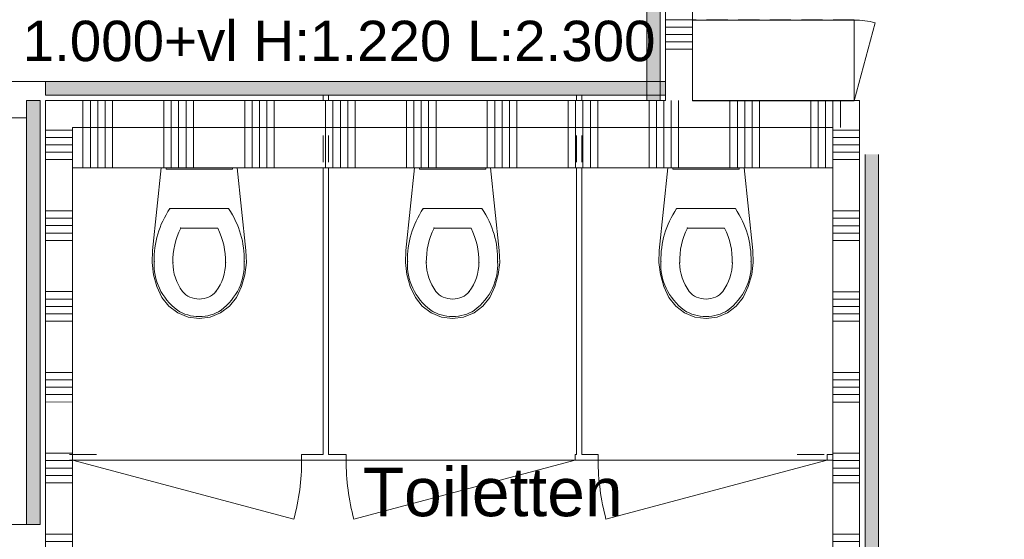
# Model space of a CAD drawing. Header units: millimetres. Extents: x -850 to 154668, y -80411 to 71019.
# Tile 138 of 236: x 16454 to 20107, y 63581 to 65510. Entities that reach past the tile are written whole.
import ezdxf
from ezdxf.enums import TextEntityAlignment as Align

# ---------------------------------------------------------------- set-up
doc = ezdxf.new("R2010")
doc.units = ezdxf.units.MM
doc.header["$MEASUREMENT"] = 0
doc.linetypes.add('B0702', pattern=[117.37, 78.119999, -39.250001])
for name, color, linetype in [('Info Wandafwerking aanduiding', 7, 'Continuous'), ('New_# trashcan Laagscheidingslijnen', 7, 'Continuous'), ('New_22 NC Binnenwanden', 7, 'Continuous'), ('New_22 NC Binnenwanden Doorsnede-arcering', 7, 'Continuous'), ('New_22 NC Binnenwanden Ramen', 7, 'Continuous'), ('New_42 Binnenwandafw', 7, 'Continuous'), ('New_42 Binnenwandafw Doorsnede-arcering', 7, 'Continuous'), ('New_42 Binnenwandafw Ramen', 7, 'Continuous'), ('New_72 Vaste Inrichting', 7, 'Continuous'), ('New_72 Vaste Inrichting Deuren', 7, 'Continuous'), ('New_72 Vaste Inrichting Laagscheidingslijnen', 7, 'Continuous'), ('New_72 VI kastenwanden', 7, 'Continuous'), ('New_74 Sanitair', 7, 'Continuous'), ('New_Z Ruimtefuncties', 7, 'Continuous'), ('New_Z Ruimtefuncties Zone omranding', 7, 'Continuous'), ('New_Z Ruimtefuncties Zone tekst', 7, 'Continuous')]:
    doc.layers.add(name, color=color, linetype=linetype)
doc.styles.add('GENERATED_STYLE_1', font='arial.ttf')
doc.styles.add('GENERATED_STYLE_2', font='arial.ttf')

# ---------------------------------------------------------------- blocks, each defined once
blk = doc.blocks.new('Kast basis 1D 22_7')
at = {"layer": 'New_72 VI kastenwanden', "color": 1, "linetype": 'Continuous', "lineweight": 0}
for p, q in [((0, 600), (300, 600)), ((0, 0), (0, 600)), ((300, 0), (300, 600)), ((0, 0), (300, 0)), ((0, 0), (289.8, -77.6))]:
    blk.add_line(p, q, dxfattribs=at)
blk.add_arc((0, 0), 300, 345, 0, dxfattribs=at)
blk = doc.blocks.new('Wall_350_1', base_point=(18850, 65209.9))
at = {"layer": 'New_42 Binnenwandafw Doorsnede-arcering', "linetype": 'Continuous', "lineweight": 0, "true_color": 0x934451}
blk.add_hatch(color=15, dxfattribs=at).paths.add_polyline_path([(18830, 65209.9), (18830, 67810), (18780, 67810), (18780, 65209.9)])
at = {"layer": 'New_42 Binnenwandafw', "color": 15, "linetype": 'Continuous', "lineweight": 0, "true_color": 0x934451, "flags": 128}
for points in [[(18830, 67810), (18780, 67810)], [(18780, 67810), (18780, 65209.9)], [(18830, 65209.9), (18830, 67810)], [(18780, 65209.9), (18830, 65209.9)]]:
    blk.add_lwpolyline(points, dxfattribs=at)
blk = doc.blocks.new('R rechthoekige opening 22_16')
at = {"layer": 'New_42 Binnenwandafw Ramen', "color": 255, "linetype": 'Continuous', "lineweight": 0}
for p, q in [((-200, -57), (200, -57)), ((-200, -107), (-200, -57)), ((200, -107), (200, -57)), ((-200, -107), (200, -107))]:
    blk.add_line(p, q, dxfattribs=at)
for p in [(-200, -107), (200, -107)]:
    blk.add_point(p, dxfattribs=at)
blk = doc.blocks.new('Wall_389_1', base_point=(19570, 62710))
at = {"layer": 'New_42 Binnenwandafw Doorsnede-arcering', "linetype": 'Continuous', "lineweight": 0, "true_color": 0x934451}
for points in [[(19590, 63435), (19640, 63435), (19640, 65010), (19590, 65010)], [(19590, 62710), (19640, 62710), (19640, 63035), (19590, 63035)]]:
    blk.add_hatch(color=15, dxfattribs=at).paths.add_polyline_path(points)
at = {"layer": 'New_42 Binnenwandafw', "color": 15, "linetype": 'Continuous', "lineweight": 0, "true_color": 0x934451}
for p, q in [((19590, 63435), (19640, 63435)), ((19590, 63035), (19640, 63035))]:
    blk.add_line(p, q, dxfattribs=at)
at = {"layer": 'New_42 Binnenwandafw', "color": 15, "linetype": 'Continuous', "lineweight": 0, "true_color": 0x934451, "flags": 128}
for points in [[(19590, 65010), (19590, 63435)], [(19640, 63435), (19640, 65010)], [(19590, 63035), (19590, 62710)], [(19640, 62710), (19640, 63035)]]:
    blk.add_lwpolyline(points, dxfattribs=at)
at = {"layer": 'New_42 Binnenwandafw', "color": 15, "linetype": 'Continuous', "lineweight": 0, "true_color": 0x934451}
for p in [(19590, 63435), (19590, 63035)]:
    blk.add_point(p, dxfattribs=at)
at = {"layer": 'New_42 Binnenwandafw Ramen', "color": 255, "linetype": 'Continuous', "lineweight": 0, "xscale": -1, "zscale": 1000, "rotation": 269.9999835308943}
blk.add_blockref('R rechthoekige opening 22_16', (19697, 63235), dxfattribs=at)
blk = doc.blocks.new('Wall_391_1', base_point=(18849.9, 65210))
at = {"layer": 'New_42 Binnenwandafw Doorsnede-arcering', "linetype": 'Continuous', "lineweight": 0, "true_color": 0x934451}
blk.add_hatch(color=15, dxfattribs=at).paths.add_polyline_path([(18849.9, 65280), (16550, 65280), (16550, 65230), (18849.9, 65230)])
at = {"layer": 'New_42 Binnenwandafw', "color": 15, "linetype": 'Continuous', "lineweight": 0, "true_color": 0x934451, "flags": 128}
for points in [[(18849.9, 65280), (16550, 65280)], [(16550, 65280), (16550, 65230)], [(18849.9, 65230), (18849.9, 65280)], [(16550, 65230), (18849.9, 65230)]]:
    blk.add_lwpolyline(points, dxfattribs=at)
blk = doc.blocks.new('Wall_392_1', base_point=(16550, 63635))
at = {"layer": 'New_42 Binnenwandafw Doorsnede-arcering', "linetype": 'Continuous', "lineweight": 0, "true_color": 0x934451}
blk.add_hatch(color=15, dxfattribs=at).paths.add_polyline_path([(16530, 63635), (16529.9, 65210), (16479.9, 65210), (16480, 63635)])
at = {"layer": 'New_42 Binnenwandafw', "color": 15, "linetype": 'Continuous', "lineweight": 0, "true_color": 0x934451}
for p, q in [((16480, 63435), (16530, 63435)), ((16480, 63035), (16530, 63035))]:
    blk.add_line(p, q, dxfattribs=at)
at = {"layer": 'New_42 Binnenwandafw', "color": 15, "linetype": 'Continuous', "lineweight": 0, "true_color": 0x934451, "flags": 128}
for points in [[(16529.9, 65210), (16479.9, 65210)], [(16479.9, 65210), (16480, 63635)], [(16530, 63635), (16529.9, 65210)], [(16480, 63635), (16530, 63635)]]:
    blk.add_lwpolyline(points, dxfattribs=at)
at = {"layer": 'New_42 Binnenwandafw', "color": 15, "linetype": 'Continuous', "lineweight": 0, "true_color": 0x934451}
for p in [(16480, 63435), (16480, 63035)]:
    blk.add_point(p, dxfattribs=at)
at = {"layer": 'New_42 Binnenwandafw Ramen', "color": 255, "linetype": 'Continuous', "lineweight": 0, "xscale": -1, "zscale": 1000, "rotation": 270.0036207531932}
blk.add_blockref('R rechthoekige opening 22_16', (16587, 63235), dxfattribs=at)
blk = doc.blocks.new('Toilet 22_2')
at = {"layer": 'New_74 Sanitair', "color": 1, "linetype": 'Continuous', "lineweight": 0}
for p, q in [((-141, 0), (-173.3, -306.6)), ((141, 0), (-141, 0)), ((123, 0), (-123, 0)), ((-123, 0), (-123, -5)), ((123, -5), (123, 0)), ((173.3, -306.6), (141, 0)), ((-123, -5), (123, -5)), ((0, -151.4), (-108.9, -151.4)), ((108.9, -151.4), (0, -151.4)), ((0, -223.6), (-68.8, -223.6)), ((68.8, -223.6), (0, -223.6)), ((-173.3, -306.6), (-174.9, -351.8)), ((174.9, -351.8), (173.3, -306.6)), ((-174.9, -351.8), (-169.4, -396.7)), ((169.4, -396.7), (174.9, -351.8)), ((-169.4, -396.7), (-157, -440.3)), ((157, -440.3), (169.4, -396.7)), ((-157, -440.3), (-138, -481.3)), ((62.1, -459.7), (62.1, -459.7)), ((138, -481.3), (157, -440.3)), ((-138, -481.3), (-112.4, -513.9)), ((0, -487.5), (0, -487.5)), ((112.4, -513.9), (138, -481.3)), ((-112.4, -513.9), (-79.4, -538.8)), ((-79.4, -538.8), (-41, -554.6)), ((41, -554.6), (79.4, -538.8)), ((79.4, -538.8), (112.4, -513.9)), ((81.1, -529), (81.1, -529)), ((-41, -554.6), (0, -560)), ((0, -552.4), (0, -552.4)), ((0, -560), (41, -554.6))]:
    blk.add_line(p, q, dxfattribs=at)
for centre, major_axis, start_param, end_param in [((258.1, -339.4), (425.3, 0), 2.612188, 3.165208), ((-258.1, -339.4), (425.3, 0), 6.259569, 6.81259), ((264.5, -347.9), (362.2, 0), 2.738768, 3.154495), ((-264.5, -347.9), (362.2, 0), 6.270283, 6.68601), ((89.5, -360.8), (256.9, 0), 3.085861, 3.98645), ((134.9, -351.4), (232.6, 0), 3.144841, 3.702507), ((-134.9, -351.4), (232.6, 0), 5.722271, 6.279937), ((-89.5, -360.8), (256.9, 0), 5.438328, 6.338917), ((0.8, -419), (78.2, 0), 3.778693, 4.701998), ((-0.8, -419), (78.2, 0), 4.72278, 5.646085), ((0.8, -431.2), (138.5, 0), 4.079884, 4.706528), ((-0.8, -431.2), (138.5, 0), 4.71825, 5.344894)]:
    blk.add_ellipse(centre, major_axis=major_axis, ratio=0.875546, start_param=start_param, end_param=end_param, dxfattribs=at)
for p in [(108.9, -151.4), (68.8, -223.6), (-167, -348.2), (-97.7, -352), (97.7, -352), (167, -348.2), (-62.1, -459.7), (-81.1, -529)]:
    blk.add_point(p, dxfattribs=at)
blk = doc.blocks.new('Kast wand 1D 22_11')
at = {"layer": 'New_72 VI kastenwanden', "color": 1, "linetype": 'B0702', "lineweight": 0}
for p, q in [((300, 600), (0, 600)), ((0, 600), (0, 0)), ((300, 0), (300, 600)), ((0, 0), (300, 0))]:
    blk.add_line(p, q, dxfattribs=at)
blk = doc.blocks.new('*X2366')
at = {"layer": 'New_22 NC Binnenwanden Doorsnede-arcering', "color": 254, "linetype": 'Continuous', "lineweight": 0, "true_color": 0xe9ebeb}
for p, q in [((16688.8, 64960), (16688.8, 65110)), ((16716.3, 64960), (16716.3, 65110)), ((16743.7, 64960), (16743.7, 65110)), ((16771.2, 64960), (16771.1, 65110)), ((16798.6, 64960), (16798.6, 65110)), ((16988.8, 64960), (16988.8, 65110)), ((17016.3, 64960), (17016.3, 65110)), ((17043.7, 64960), (17043.7, 65110)), ((17071.2, 64960), (17071.1, 65110)), ((17098.6, 64960), (17098.6, 65110)), ((17288.8, 64960), (17288.8, 65110)), ((17316.3, 64960), (17316.3, 65110)), ((17343.7, 64960), (17343.7, 65110)), ((17371.2, 64960), (17371.1, 65110)), ((17398.6, 64960), (17398.6, 65110)), ((17588.8, 64960), (17588.8, 65110)), ((17616.3, 64960), (17616.3, 65110)), ((17643.7, 64960), (17643.7, 65110)), ((17671.2, 64960), (17671.1, 65110)), ((17698.6, 64960), (17698.6, 65110)), ((17888.8, 64960), (17888.8, 65110)), ((17916.3, 64960), (17916.3, 65110)), ((17943.7, 64960), (17943.7, 65110)), ((17971.2, 64960), (17971.1, 65110)), ((17998.6, 64960), (17998.6, 65110)), ((18188.8, 64960), (18188.8, 65110)), ((18216.3, 64960), (18216.3, 65110)), ((18243.7, 64960), (18243.7, 65110)), ((18271.2, 64960), (18271.1, 65110)), ((18298.6, 64960), (18298.6, 65110)), ((18488.8, 64960), (18488.8, 65110)), ((18516.3, 64960), (18516.3, 65110)), ((18543.7, 64960), (18543.7, 65110)), ((18571.2, 64960), (18571.1, 65110)), ((18598.6, 64960), (18598.6, 65110)), ((18788.8, 64960), (18788.8, 65110)), ((18816.3, 64960), (18816.3, 65110)), ((18843.7, 64960), (18843.7, 65110)), ((18871.2, 64960), (18871.1, 65110)), ((18898.6, 64960), (18898.6, 65110)), ((19088.8, 64960), (19088.8, 65110)), ((19116.3, 64960), (19116.3, 65110)), ((19143.7, 64960), (19143.7, 65110)), ((19171.2, 64960), (19171.1, 65110)), ((19198.6, 64960), (19198.6, 65110)), ((19388.8, 64960), (19388.8, 65110)), ((19416.3, 64960), (19416.3, 65110)), ((19443.7, 64960), (19443.7, 65110))]:
    blk.add_line(p, q, dxfattribs=at)
blk = doc.blocks.new('Wall_463_1', base_point=(19470, 64960))
at = {"layer": 'New_22 NC Binnenwanden', "color": 8, "linetype": 'Continuous', "lineweight": 0, "true_color": 0x778488, "flags": 128}
for points in [[(19470, 65110), (16650, 65110)], [(16650, 65110), (16650, 64960)], [(19470, 64960), (19470, 65110)], [(16650, 64960), (19470, 64960)]]:
    blk.add_lwpolyline(points, dxfattribs=at)
at = {"layer": 'New_22 NC Binnenwanden', "color": 8, "lineweight": 0, "true_color": 0x778488}
blk.add_blockref('*X2366', (0, 0), dxfattribs=at)
blk = doc.blocks.new('D1 22_13')
at = {"layer": 'New_72 Vaste Inrichting Deuren', "color": 1, "linetype": 'Continuous', "lineweight": 0}
for q in [(-396, 220), (-425, 0)]:
    blk.add_line((425, 0), q, dxfattribs=at)
at = {"layer": 'New_72 Vaste Inrichting Deuren', "color": 9, "linetype": 'Continuous', "lineweight": 0}
for p, q in [((-425, 0), (-425, -20)), ((-425, 0), (-425, -20)), ((425, 0), (425, -20)), ((425, 0), (425, -20))]:
    blk.add_line(p, q, dxfattribs=at)
at = {"layer": 'New_72 Vaste Inrichting Deuren', "color": 1, "linetype": 'Continuous', "lineweight": 0}
blk.add_arc((425, 0), 850, 165, 180, dxfattribs=at)
blk = doc.blocks.new('Wall_466_1', base_point=(16650.1, 63884.9))
at = {"layer": 'New_# trashcan Laagscheidingslijnen', "color": 9, "linetype": 'Continuous', "lineweight": 0}
for p, q in [((16739.4, 63894.9), (16639.4, 63894.9)), ((19438.5, 63895), (19338.5, 63895)), ((16639.4, 63874.9), (16739.4, 63874.9)), ((19338.5, 63875), (19438.5, 63875))]:
    blk.add_line(p, q, dxfattribs=at)
at = {"layer": 'New_72 Vaste Inrichting', "color": 9, "linetype": 'Continuous', "lineweight": 0}
for p, q in [((16650, 63874.9), (16650, 63894.9)), ((17500, 63875), (17500, 63895)), ((17665, 63875), (17665, 63895)), ((18515, 63875), (18515, 63895)), ((18600, 63875), (18600, 63895)), ((19450, 63875), (19450, 63895))]:
    blk.add_line(p, q, dxfattribs=at)
at = {"layer": 'New_72 Vaste Inrichting', "color": 9, "linetype": 'Continuous', "lineweight": 0, "flags": 128}
for points in [[(17580, 63895), (17500, 63895)], [(17665, 63895), (17600, 63895)], [(18520, 63895), (18515, 63895)], [(18600, 63895), (18540, 63895)], [(19470, 63895), (19450, 63895)], [(19470, 63875), (19470, 63895)], [(17500, 63875), (17665, 63875)], [(18515, 63875), (18600, 63875)], [(19450, 63875), (19470, 63875)]]:
    blk.add_lwpolyline(points, dxfattribs=at)
at = {"layer": 'New_72 Vaste Inrichting Deuren', "color": 1, "linetype": 'Continuous', "lineweight": 0, "zscale": 1000, "rotation": 180.0012488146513}
blk.add_blockref('D1 22_13', (17075, 63874.9), dxfattribs=at)
at = {"layer": 'New_72 Vaste Inrichting Deuren', "color": 1, "linetype": 'Continuous', "lineweight": 0, "xscale": -1, "zscale": 1000, "rotation": 180.0012488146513}
for p in [(18090, 63875), (19025, 63875)]:
    blk.add_blockref('D1 22_13', p, dxfattribs=at)
blk = doc.blocks.new('Wall_467_1', base_point=(17590, 63885))
at = {"layer": 'New_# trashcan Laagscheidingslijnen', "color": 9, "linetype": 'Continuous', "lineweight": 0}
for p, q in [((17580, 65080.4), (17580, 64980.4)), ((17600, 64980.4), (17600, 65080.4))]:
    blk.add_line(p, q, dxfattribs=at)
at = {"layer": 'New_72 Vaste Inrichting', "color": 9, "linetype": 'Continuous', "lineweight": 0, "flags": 128}
for points in [[(17600, 65230), (17580, 65230)], [(17580, 65230), (17580, 65210)], [(17600, 65210), (17600, 65230)], [(17580, 64960), (17580, 63895)], [(17600, 63895), (17600, 64960)]]:
    blk.add_lwpolyline(points, dxfattribs=at)
at = {"layer": 'New_72 Vaste Inrichting Laagscheidingslijnen', "color": 8, "linetype": 'Continuous', "lineweight": 0, "true_color": 0x778488}
for p, q in [((17600, 65210), (17580, 65210)), ((17580, 65110), (17600, 65110))]:
    blk.add_line(p, q, dxfattribs=at)
at = {"layer": 'New_72 Vaste Inrichting Laagscheidingslijnen', "color": 9, "linetype": 'Continuous', "lineweight": 0}
for p, q in [((17580, 65110), (17600, 65110)), ((17600, 64960), (17580, 64960))]:
    blk.add_line(p, q, dxfattribs=at)
blk = doc.blocks.new('Wall_468_1', base_point=(18530, 63885))
at = {"layer": 'New_# trashcan Laagscheidingslijnen', "color": 9, "linetype": 'Continuous', "lineweight": 0}
for p, q in [((18520, 65080.4), (18520, 64980.4)), ((18540, 64980.4), (18540, 65080.4))]:
    blk.add_line(p, q, dxfattribs=at)
at = {"layer": 'New_72 Vaste Inrichting', "color": 9, "linetype": 'Continuous', "lineweight": 0, "flags": 128}
for points in [[(18540, 65230), (18520, 65230)], [(18520, 65230), (18520, 65210)], [(18540, 65210), (18540, 65230)], [(18520, 64960), (18520, 63895)], [(18540, 63895), (18540, 64960)]]:
    blk.add_lwpolyline(points, dxfattribs=at)
at = {"layer": 'New_72 Vaste Inrichting Laagscheidingslijnen', "color": 8, "linetype": 'Continuous', "lineweight": 0, "true_color": 0x778488}
for p, q in [((18540, 65210), (18520, 65210)), ((18520, 65110), (18540, 65110))]:
    blk.add_line(p, q, dxfattribs=at)
at = {"layer": 'New_72 Vaste Inrichting Laagscheidingslijnen', "color": 9, "linetype": 'Continuous', "lineweight": 0}
for p, q in [((18520, 65110), (18540, 65110)), ((18540, 64960), (18520, 64960))]:
    blk.add_line(p, q, dxfattribs=at)
blk = doc.blocks.new('*X2538')
at = {"layer": 'New_22 NC Binnenwanden Doorsnede-arcering', "color": 254, "linetype": 'Continuous', "lineweight": 0, "true_color": 0xe9ebeb}
for p, q in [((16650, 65100.2), (16550, 65100.2)), ((16650, 65072.8), (16550, 65072.8)), ((16650, 65045.3), (16550, 65045.3)), ((16650, 65017.9), (16550, 65017.9)), ((16650, 64990.5), (16550, 64990.4)), ((16650, 64800.2), (16550, 64800.2)), ((16650, 64772.8), (16550, 64772.8)), ((16650, 64745.3), (16550, 64745.3)), ((16650, 64717.9), (16550, 64717.9)), ((16650, 64690.5), (16550, 64690.4)), ((16650, 64500.2), (16550, 64500.2)), ((16650, 64472.8), (16550, 64472.8)), ((16650, 64445.3), (16550, 64445.3)), ((16650, 64417.9), (16550, 64417.9)), ((16650, 64390.5), (16550, 64390.4)), ((16650, 64200.2), (16550, 64200.2)), ((16650, 64172.8), (16550, 64172.8)), ((16650, 64145.3), (16550, 64145.3)), ((16650, 64117.9), (16550, 64117.9)), ((16650, 64090.5), (16550, 64090.4)), ((16650, 63900.2), (16550, 63900.2)), ((16650, 63872.8), (16550, 63872.8)), ((16650, 63845.3), (16550, 63845.3)), ((16650, 63817.9), (16550, 63817.9)), ((16650, 63790.5), (16550, 63790.4)), ((16650, 63600.2), (16550, 63600.2)), ((16650, 63572.8), (16550, 63572.8)), ((16650, 63545.3), (16550, 63545.3)), ((16650, 63517.9), (16550, 63517.9)), ((16650, 63490.5), (16550, 63490.4))]:
    blk.add_line(p, q, dxfattribs=at)
blk = doc.blocks.new('*X2539')
at = {"layer": 'New_22 NC Binnenwanden Doorsnede-arcering', "color": 254, "linetype": 'Continuous', "lineweight": 0, "true_color": 0xe9ebeb}
for p, q in [((16650, 63000.2), (16550, 63000.2)), ((16650, 62972.8), (16550, 62972.8)), ((16650, 62945.3), (16550, 62945.3)), ((16650, 62917.9), (16550, 62917.9)), ((16650, 62890.5), (16550, 62890.4)), ((16650, 62700.2), (16550, 62700.2)), ((16650, 62672.8), (16550, 62672.8)), ((16650, 62645.3), (16550, 62645.3)), ((16650, 62617.9), (16550, 62617.9))]:
    blk.add_line(p, q, dxfattribs=at)
blk = doc.blocks.new('R1 22_12')
at = {"layer": 'New_22 NC Binnenwanden Ramen', "color": 1, "linetype": 'Continuous', "lineweight": 0}
for p, q in [((-200, 0), (-133, 0)), ((-133, 0), (-133, -114)), ((-133, 0), (133, 0)), ((133, -114), (133, 0)), ((133, 0), (200, 0)), ((-133, -114), (-200, -114)), ((133, -114), (-133, -114)), ((200, -114), (133, -114))]:
    blk.add_line(p, q, dxfattribs=at)
at = {"layer": 'New_22 NC Binnenwanden Ramen', "color": 9, "linetype": 'Continuous', "lineweight": 0}
for p, q in [((-200, -7), (200, -7)), ((-200, -107), (200, -107))]:
    blk.add_line(p, q, dxfattribs=at)
at = {"layer": 'New_22 NC Binnenwanden Ramen', "color": 7, "linetype": 'Continuous', "lineweight": 0}
for p, q in [((-200, -7), (-200, -107)), ((-200, -7), (-200, -107)), ((200, -7), (200, -107)), ((200, -7), (200, -107))]:
    blk.add_line(p, q, dxfattribs=at)
blk = doc.blocks.new('Wall_505_1', base_point=(16650, 62610))
at = {"layer": 'New_22 NC Binnenwanden', "color": 8, "linetype": 'Continuous', "lineweight": 0, "true_color": 0x778488}
for p, q in [((16550, 63435), (16650, 63435)), ((16550, 63035), (16650, 63035))]:
    blk.add_line(p, q, dxfattribs=at)
at = {"layer": 'New_22 NC Binnenwanden', "color": 8, "linetype": 'Continuous', "lineweight": 0, "true_color": 0x778488, "flags": 128}
for points in [[(16550, 65210), (16550, 63435)], [(16550, 65210), (16650, 65210)], [(16650, 63435), (16650, 65110)], [(16550, 63035), (16550, 62610)], [(16650, 62610), (16650, 63035)], [(16550, 62610), (16650, 62610)]]:
    blk.add_lwpolyline(points, dxfattribs=at)
at = {"layer": 'New_22 NC Binnenwanden', "color": 8, "lineweight": 0, "true_color": 0x778488}
for name in ['*X2538', '*X2539']:
    blk.add_blockref(name, (0, 0), dxfattribs=at)
at = {"layer": 'New_22 NC Binnenwanden Ramen', "color": 1, "linetype": 'Continuous', "lineweight": 0, "xscale": -1, "zscale": 1000, "rotation": 90.00063865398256}
blk.add_blockref('R1 22_12', (16543, 63235), dxfattribs=at)
blk = doc.blocks.new('*X2543')
at = {"layer": 'New_22 NC Binnenwanden Doorsnede-arcering', "color": 254, "linetype": 'Continuous', "lineweight": 0, "true_color": 0xe9ebeb}
for p, q in [((19471.1, 65111.2), (19471.1, 65210)), ((19498.6, 65138.6), (19498.6, 65210))]:
    blk.add_line(p, q, dxfattribs=at)
blk = doc.blocks.new('*X2544')
at = {"layer": 'New_22 NC Binnenwanden Doorsnede-arcering', "color": 254, "linetype": 'Continuous', "lineweight": 0, "true_color": 0xe9ebeb}
for p, q in [((18543.7, 65110), (18543.7, 65210)), ((18571.1, 65110), (18571.1, 65210)), ((18598.6, 65110), (18598.6, 65210)), ((18788.8, 65110), (18788.8, 65210)), ((18816.3, 65110), (18816.3, 65210)), ((18843.7, 65110), (18843.7, 65210)), ((18871.1, 65110), (18871.1, 65210)), ((18898.6, 65110), (18898.6, 65210)), ((19088.8, 65110), (19088.8, 65210)), ((19116.3, 65110), (19116.3, 65210)), ((19143.7, 65110), (19143.7, 65210)), ((19171.1, 65110), (19171.1, 65210)), ((19198.6, 65110), (19198.6, 65210)), ((19388.8, 65110), (19388.8, 65210)), ((19416.3, 65110), (19416.3, 65210)), ((19443.7, 65110), (19443.7, 65210))]:
    blk.add_line(p, q, dxfattribs=at)
blk = doc.blocks.new('*X2545')
at = {"layer": 'New_22 NC Binnenwanden Doorsnede-arcering', "color": 254, "linetype": 'Continuous', "lineweight": 0, "true_color": 0xe9ebeb}
for p, q in [((17616.3, 65110), (17616.3, 65210)), ((17643.7, 65110), (17643.7, 65210)), ((17671.1, 65110), (17671.1, 65210)), ((17698.6, 65110), (17698.6, 65210)), ((17888.8, 65110), (17888.8, 65210)), ((17916.3, 65110), (17916.3, 65210)), ((17943.7, 65110), (17943.7, 65210)), ((17971.1, 65110), (17971.1, 65210)), ((17998.6, 65110), (17998.6, 65210)), ((18188.8, 65110), (18188.8, 65210)), ((18216.3, 65110), (18216.3, 65210)), ((18243.7, 65110), (18243.7, 65210)), ((18271.1, 65110), (18271.1, 65210)), ((18298.6, 65110), (18298.6, 65210)), ((18488.8, 65110), (18488.8, 65210)), ((18516.3, 65110), (18516.3, 65210))]:
    blk.add_line(p, q, dxfattribs=at)
blk = doc.blocks.new('*X2546')
at = {"layer": 'New_22 NC Binnenwanden Doorsnede-arcering', "color": 254, "linetype": 'Continuous', "lineweight": 0, "true_color": 0xe9ebeb}
for p, q in [((16688.8, 65110), (16688.8, 65210)), ((16716.3, 65110), (16716.3, 65210)), ((16743.7, 65110), (16743.7, 65210)), ((16771.1, 65110), (16771.1, 65210)), ((16798.6, 65110), (16798.6, 65210)), ((16988.8, 65110), (16988.8, 65210)), ((17016.3, 65110), (17016.3, 65210)), ((17043.7, 65110), (17043.7, 65210)), ((17071.1, 65110), (17071.1, 65210)), ((17098.6, 65110), (17098.6, 65210)), ((17288.8, 65110), (17288.8, 65210)), ((17316.3, 65110), (17316.3, 65210)), ((17343.7, 65110), (17343.7, 65210)), ((17371.1, 65110), (17371.1, 65210)), ((17398.6, 65110), (17398.6, 65210))]:
    blk.add_line(p, q, dxfattribs=at)
blk = doc.blocks.new('*X2547')
at = {"layer": 'New_22 NC Binnenwanden Doorsnede-arcering', "color": 254, "linetype": 'Continuous', "lineweight": 0, "true_color": 0xe9ebeb}
for p, q in [((19498.6, 65110), (19498.6, 65138.6)), ((19471.1, 65110), (19471.1, 65111.2))]:
    blk.add_line(p, q, dxfattribs=at)
blk = doc.blocks.new('*X2548')
at = {"layer": 'New_22 NC Binnenwanden Doorsnede-arcering', "color": 254, "linetype": 'Continuous', "lineweight": 0, "true_color": 0xe9ebeb}
blk.add_line((17588.8, 65110), (17588.8, 65210), dxfattribs=at)
blk = doc.blocks.new('Wall_506_1', base_point=(16650, 65110))
at = {"layer": 'New_22 NC Binnenwanden', "color": 8, "linetype": 'Continuous', "lineweight": 0, "true_color": 0x778488, "flags": 128}
for points in [[(17580, 65210), (16650, 65210)], [(18520, 65210), (17600, 65210)], [(18850, 65210), (18540, 65210)], [(19570, 65210), (18950, 65210)], [(19570, 65210), (19570, 65110)], [(16650, 65110), (17580, 65110)], [(17600, 65110), (18520, 65110)], [(18540, 65110), (19470, 65110)]]:
    blk.add_lwpolyline(points, dxfattribs=at)
at = {"layer": 'New_72 Vaste Inrichting Laagscheidingslijnen', "color": 8, "linetype": 'Continuous', "lineweight": 0, "true_color": 0x778488}
for p, q in [((17600, 65210), (17580, 65210)), ((18540, 65210), (18520, 65210)), ((17580, 65110), (17600, 65110)), ((18520, 65110), (18540, 65110))]:
    blk.add_line(p, q, dxfattribs=at)
at = {"layer": 'New_22 NC Binnenwanden', "color": 8, "lineweight": 0, "true_color": 0x778488}
for name in ['*X2546', '*X2548', '*X2545', '*X2544', '*X2543', '*X2547']:
    blk.add_blockref(name, (0, 0), dxfattribs=at)
blk = doc.blocks.new('*X2936')
at = {"layer": 'New_22 NC Binnenwanden Doorsnede-arcering', "color": 254, "linetype": 'Continuous', "lineweight": 0, "true_color": 0xe9ebeb}
for p, q in [((19570, 65100), (19470, 65100)), ((19570, 65072.6), (19470, 65072.6)), ((19570, 65045.1), (19470, 65045.1)), ((19570, 65017.7), (19470, 65017.7)), ((19570, 64990.3), (19470, 64990.3)), ((19570, 64800), (19470, 64800)), ((19570, 64772.6), (19470, 64772.6)), ((19570, 64745.1), (19470, 64745.1)), ((19570, 64717.7), (19470, 64717.7)), ((19570, 64690.3), (19470, 64690.3)), ((19570, 64500), (19470, 64500)), ((19570, 64472.6), (19470, 64472.6)), ((19570, 64445.1), (19470, 64445.1)), ((19570, 64417.7), (19470, 64417.7)), ((19570, 64390.3), (19470, 64390.3)), ((19570, 64200), (19470, 64200)), ((19570, 64172.6), (19470, 64172.6)), ((19570, 64145.1), (19470, 64145.1)), ((19570, 64117.7), (19470, 64117.7)), ((19570, 64090.3), (19470, 64090.3)), ((19570, 63900), (19470, 63900)), ((19570, 63872.6), (19470, 63872.6)), ((19570, 63845.1), (19470, 63845.1)), ((19570, 63817.7), (19470, 63817.7)), ((19570, 63790.3), (19470, 63790.3)), ((19570, 63600), (19470, 63600)), ((19570, 63572.6), (19470, 63572.6)), ((19570, 63545.1), (19470, 63545.1)), ((19570, 63517.7), (19470, 63517.7)), ((19570, 63490.3), (19470, 63490.3))]:
    blk.add_line(p, q, dxfattribs=at)
blk = doc.blocks.new('*X2937')
at = {"layer": 'New_22 NC Binnenwanden Doorsnede-arcering', "color": 254, "linetype": 'Continuous', "lineweight": 0, "true_color": 0xe9ebeb}
for p, q in [((19570, 63000), (19470, 63000)), ((19570, 62972.6), (19470, 62972.6)), ((19570, 62945.1), (19470, 62945.1)), ((19570, 62917.7), (19470, 62917.7)), ((19570, 62890.3), (19470, 62890.3)), ((19570, 62700), (19470, 62700)), ((19570, 62672.6), (19470, 62672.6)), ((19570, 62645.1), (19470, 62645.1)), ((19570, 62617.7), (19470, 62617.7))]:
    blk.add_line(p, q, dxfattribs=at)
blk = doc.blocks.new('*X2938')
at = {"layer": 'New_22 NC Binnenwanden Doorsnede-arcering', "color": 254, "linetype": 'Continuous', "lineweight": 0, "true_color": 0xe9ebeb}
blk.add_line((19570, 62590.3), (19489.7, 62590.3), dxfattribs=at)
blk = doc.blocks.new('*X2940')
at = {"layer": 'New_22 NC Binnenwanden Doorsnede-arcering', "color": 254, "linetype": 'Continuous', "lineweight": 0, "true_color": 0xe9ebeb}
blk.add_line((19489.7, 62590.3), (19470, 62590.3), dxfattribs=at)
blk = doc.blocks.new('Wall_611_1', base_point=(19570, 65110))
at = {"layer": 'New_22 NC Binnenwanden', "color": 8, "linetype": 'Continuous', "lineweight": 0, "true_color": 0x778488}
for p, q in [((19570, 63435), (19470, 63435)), ((19570, 63035), (19470, 63035))]:
    blk.add_line(p, q, dxfattribs=at)
at = {"layer": 'New_22 NC Binnenwanden', "color": 8, "linetype": 'Continuous', "lineweight": 0, "true_color": 0x778488, "flags": 128}
for points in [[(19470, 65110), (19470, 63435)], [(19570, 63435), (19570, 65110)], [(19470, 63035), (19470, 62610)], [(19570, 62510), (19570, 63035)], [(19570, 62510), (19470, 62510)]]:
    blk.add_lwpolyline(points, dxfattribs=at)
at = {"layer": 'New_22 NC Binnenwanden', "color": 8, "lineweight": 0, "true_color": 0x778488}
for name in ['*X2936', '*X2937', '*X2940', '*X2938']:
    blk.add_blockref(name, (0, 0), dxfattribs=at)
at = {"layer": 'New_22 NC Binnenwanden Ramen', "color": 1, "linetype": 'Continuous', "lineweight": 0, "xscale": -0.9999999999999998, "zscale": 1000, "rotation": 270.0000412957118}
blk.add_blockref('R1 22_12', (19577, 63235), dxfattribs=at)
blk = doc.blocks.new('*X2948')
at = {"layer": 'New_22 NC Binnenwanden Doorsnede-arcering', "color": 254, "linetype": 'Continuous', "lineweight": 0, "true_color": 0xe9ebeb}
for p, q in [((18850, 67909.9), (18901.1, 67909.9)), ((18901.1, 67909.9), (18950, 67909.9)), ((18850, 67882.5), (18901.1, 67882.5)), ((18901.1, 67882.5), (18950, 67882.5)), ((18850, 67855.1), (18901.1, 67855.1)), ((18850, 67827.6), (18901.1, 67827.6)), ((18901.1, 67855.1), (18950, 67855.1)), ((18901.1, 67827.6), (18950, 67827.6)), ((18850, 67800.2), (18901.1, 67800.2)), ((18901.1, 67800.2), (18950, 67800.2)), ((18850, 67609.9), (18901.1, 67609.9)), ((18901.1, 67609.9), (18950, 67609.9)), ((18850, 67582.5), (18901.1, 67582.5)), ((18901.1, 67582.5), (18950, 67582.5)), ((18850, 67555.1), (18901.1, 67555.1)), ((18901.1, 67555.1), (18950, 67555.1)), ((18850, 67527.6), (18901.1, 67527.6)), ((18850, 67500.2), (18901.1, 67500.2)), ((18901.1, 67527.6), (18950, 67527.6)), ((18901.1, 67500.2), (18950, 67500.2)), ((18850, 67309.9), (18901.1, 67309.9)), ((18850, 67282.5), (18901.1, 67282.5)), ((18901.1, 67309.9), (18950, 67309.9)), ((18901.1, 67282.5), (18950, 67282.5)), ((18850, 67255.1), (18901.1, 67255.1)), ((18901.1, 67255.1), (18950, 67255.1)), ((18850, 67227.6), (18901.1, 67227.6)), ((18901.1, 67227.6), (18950, 67227.6)), ((18850, 67200.2), (18901.1, 67200.2)), ((18901.1, 67200.2), (18950, 67200.2)), ((18850, 67009.9), (18901.1, 67009.9)), ((18901.1, 67009.9), (18950, 67009.9)), ((18850, 66982.5), (18901.1, 66982.5)), ((18850, 66955.1), (18901.1, 66955.1)), ((18901.1, 66982.5), (18950, 66982.5)), ((18901.1, 66955.1), (18950, 66955.1)), ((18850, 66927.6), (18901.1, 66927.6)), ((18901.1, 66927.6), (18950, 66927.6)), ((18850, 66900.2), (18901.1, 66900.2)), ((18901.1, 66900.2), (18950, 66900.2)), ((18850, 66709.9), (18901.1, 66709.9)), ((18901.1, 66709.9), (18950, 66709.9)), ((18850, 66682.5), (18901.1, 66682.5)), ((18901.1, 66682.5), (18950, 66682.5)), ((18850, 66655.1), (18901.1, 66655.1)), ((18850, 66627.6), (18901.1, 66627.6)), ((18901.1, 66655.1), (18950, 66655.1)), ((18901.1, 66627.6), (18950, 66627.6)), ((18850, 66600.2), (18901.1, 66600.2)), ((18901.1, 66600.2), (18950, 66600.2)), ((18850, 66409.9), (18901.1, 66409.9)), ((18901.1, 66409.9), (18950, 66409.9)), ((18850, 66382.5), (18901.1, 66382.5)), ((18901.1, 66382.5), (18950, 66382.5)), ((18850, 66355.1), (18901.1, 66355.1)), ((18901.1, 66355.1), (18950, 66355.1)), ((18850, 66327.6), (18901.1, 66327.6)), ((18850, 66300.2), (18901.1, 66300.2)), ((18901.1, 66327.6), (18950, 66327.6)), ((18901.1, 66300.2), (18950, 66300.2)), ((18850, 66109.9), (18901.1, 66109.9)), ((18901.1, 66109.9), (18950, 66109.9)), ((18850, 66082.5), (18901.1, 66082.5)), ((18901.1, 66082.5), (18950, 66082.5)), ((18850, 66055.1), (18901.1, 66055.1)), ((18901.1, 66055.1), (18950, 66055.1)), ((18850, 66027.6), (18901.1, 66027.6)), ((18850, 66000.2), (18901.1, 66000.2)), ((18901.1, 66027.6), (18950, 66027.6)), ((18901.1, 66000.2), (18950, 66000.2)), ((18850, 65809.9), (18901.1, 65809.9)), ((18850, 65782.5), (18901.1, 65782.5)), ((18901.1, 65809.9), (18950, 65809.9)), ((18901.1, 65782.5), (18950, 65782.5)), ((18850, 65755.1), (18901.1, 65755.1)), ((18901.1, 65755.1), (18950, 65755.1)), ((18850, 65727.6), (18901.1, 65727.6)), ((18901.1, 65727.6), (18950, 65727.6)), ((18850, 65700.2), (18901.1, 65700.2)), ((18901.1, 65700.2), (18950, 65700.2)), ((18850, 65509.9), (18901.1, 65509.9)), ((18901.1, 65509.9), (18950, 65509.9)), ((18850, 65482.5), (18901.1, 65482.5)), ((18850, 65455.1), (18901.1, 65455.1)), ((18901.1, 65482.5), (18950, 65482.5)), ((18901.1, 65455.1), (18950, 65455.1)), ((18850, 65427.6), (18901.1, 65427.6)), ((18901.1, 65427.6), (18950, 65427.6)), ((18850, 65400.2), (18901.1, 65400.2)), ((18901.1, 65400.2), (18950, 65400.2))]:
    blk.add_line(p, q, dxfattribs=at)
blk = doc.blocks.new('Wall_613_1', base_point=(18850, 65110))
at = {"layer": 'New_22 NC Binnenwanden', "color": 8, "linetype": 'Continuous', "lineweight": 0, "true_color": 0x778488, "flags": 128}
for points in [[(18850, 67910), (18850, 65210)], [(18950, 65210), (18950, 67910)]]:
    blk.add_lwpolyline(points, dxfattribs=at)
at = {"layer": 'New_22 NC Binnenwanden', "color": 8, "lineweight": 0, "true_color": 0x778488}
blk.add_blockref('*X2948', (0, 0), dxfattribs=at)
blk = doc.blocks.new('Toiletten_0.31_13_1', base_point=(18231.5, 63321.7))
at = {"layer": 'New_Z Ruimtefuncties Zone tekst', "color": 2, "lineweight": 0}
for tag, height, style, p in [('DUMMY_938', 180, 'GENERATED_STYLE_1', (18690.7, 63887.4)), ('ROOM_NAME', 180, 'GENERATED_STYLE_1', (18690.7, 63846.3)), ('DUMMY_939', 180, 'GENERATED_STYLE_1', (18690.7, 63510.3)), ('ROOM_NUMBER', 180, 'GENERATED_STYLE_1', (18690.7, 63469.1)), ('stWallCovering', 240, 'GENERATED_STYLE_2', (18690.7, 63078.3))]:
    blk.add_attdef(tag, text='', height=height, dxfattribs=dict(at, style=style)).set_placement(p, align=Align.TOP_RIGHT)
at = {"layer": 'New_Z Ruimtefuncties Zone tekst', "color": 2, "lineweight": 0, "style": 'GENERATED_STYLE_2'}
blk.add_attdef('DUMMY_940', text='', height=240, dxfattribs=at).set_placement((17772.3, 63133.1), align=Align.TOP_LEFT)

msp = doc.modelspace()

# ---------------------------------------------------------------- linework, layer by layer
at = {"layer": 'Info Wandafwerking aanduiding', "color": 9, "linetype": 'Continuous', "lineweight": 0, "flags": 128}
for points in [[(15834.9, 65565.7), (18780, 65565.7), (18780, 65280), (15834.9, 65280)], [(15958.6, 63635), (15958.6, 65145.6), (16480, 65145.6), (16480, 63635)]]:
    msp.add_lwpolyline(points, close=True, dxfattribs=at)
at = {"layer": 'New_Z Ruimtefuncties Zone omranding', "color": 231, "linetype": 'Continuous', "lineweight": 0, "true_color": 0xf9acba, "flags": 128}
for points in [[(10750, 62610), (16550, 62610), (16550, 65210), (18850, 65210), (18850, 68010), (19450, 68010), (19450, 70460), (17025, 70460), (10750, 70460)], [(19550, 67910), (18949.9, 67910), (18950, 65210), (19570, 65210), (19570, 62510), (18950, 62510), (18950, 60815), (25325, 60815), (25600, 60815), (25600, 62785), (25325, 62785), (25325, 63035), (25600, 63035), (25600, 66485), (25323.9, 66485), (25323.9, 66735), (25600, 66735), (25600, 70185), (25325, 70185), (25325, 70460), (19550.1, 70460)]]:
    msp.add_lwpolyline(points, close=True, dxfattribs=at)
at = {"layer": 'New_Z Ruimtefuncties Zone omranding', "color": 41, "linetype": 'Continuous', "lineweight": 0, "true_color": 0xffd5aa, "flags": 128}
msp.add_lwpolyline([(16650, 65110), (16650, 62610), (19470, 62610), (19470, 65110)], close=True, dxfattribs=at)

# ---------------------------------------------------------------- block references
at = {"layer": 'New_22 NC Binnenwanden', "color": 8, "lineweight": 0, "true_color": 0x778488}
for name, p in [('Wall_613_1', (18850, 65110)), ('Wall_505_1', (16650, 62610)), ('Wall_506_1', (16650, 65110)), ('Wall_463_1', (19470, 64960)), ('Wall_611_1', (19570, 65110))]:
    msp.add_blockref(name, p, dxfattribs=at)
at = {"layer": 'New_42 Binnenwandafw', "color": 15, "lineweight": 0, "true_color": 0x934451}
for name, p in [('Wall_350_1', (18850, 65209.9)), ('Wall_391_1', (18849.9, 65210)), ('Wall_392_1', (16550, 63635)), ('Wall_389_1', (19570, 62710))]:
    msp.add_blockref(name, p, dxfattribs=at)
at = {"layer": 'New_72 Vaste Inrichting', "color": 1, "lineweight": 0}
for name, p in [('Wall_467_1', (17590, 63885)), ('Wall_468_1', (18530, 63885)), ('Wall_466_1', (16650.1, 63884.9))]:
    msp.add_blockref(name, p, dxfattribs=at)
at = {"layer": 'New_72 VI kastenwanden', "color": 1, "linetype": 'Continuous', "lineweight": 0, "zscale": 1000, "rotation": 90}
for name, p in [('Kast wand 1D 22_11', (19550, 65210)), ('Kast basis 1D 22_7', (19550, 65208.5)), ('Kast wand 1D 22_11', (19550, 65208.5))]:
    msp.add_blockref(name, p, dxfattribs=at)
at = {"layer": 'New_74 Sanitair', "color": 1, "linetype": 'Continuous', "lineweight": 0, "xscale": -0.9999999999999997, "zscale": 1000, "rotation": 0.00125784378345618}
for p in [(17120, 64959.9), (18060, 64960), (19000, 64960)]:
    msp.add_blockref('Toilet 22_2', p, dxfattribs=at)
at = {"layer": 'New_Z Ruimtefuncties', "color": 2, "linetype": 'Continuous', "lineweight": 0}
msp.add_blockref('Toiletten_0.31_13_1', (18231.5, 63321.7), dxfattribs=at).add_auto_attribs({'ROOM_NAME': 'Toiletten', 'ROOM_NUMBER': '0.31', 'stWallCovering': 'W06a'})

# ---------------------------------------------------------------- texts
at = {"layer": 'Info Wandafwerking aanduiding', "color": 2, "linetype": 'Continuous', "lineweight": 0, "insert": (15859.9, 65353.9), "char_height": 150, "attachment_point": 7, "style": 'GENERATED_STYLE_1'}
msp.add_mtext('\\A1;{\\pql;\\fArial|b0|i0|c0|p38; W08 \\fArial|b0|i0|c0|p38; \\fArial|b0|i0|c0|p38;1.000\\fArial|b0|i0|c0|p38;+vl H:\\fArial|b0|i0|c0|p38;1.220\\fArial|b0|i0|c0|p38; L:\\fArial|b0|i0|c0|p38;2.300}', dxfattribs=at)

doc.saveas('drawing.dxf')
